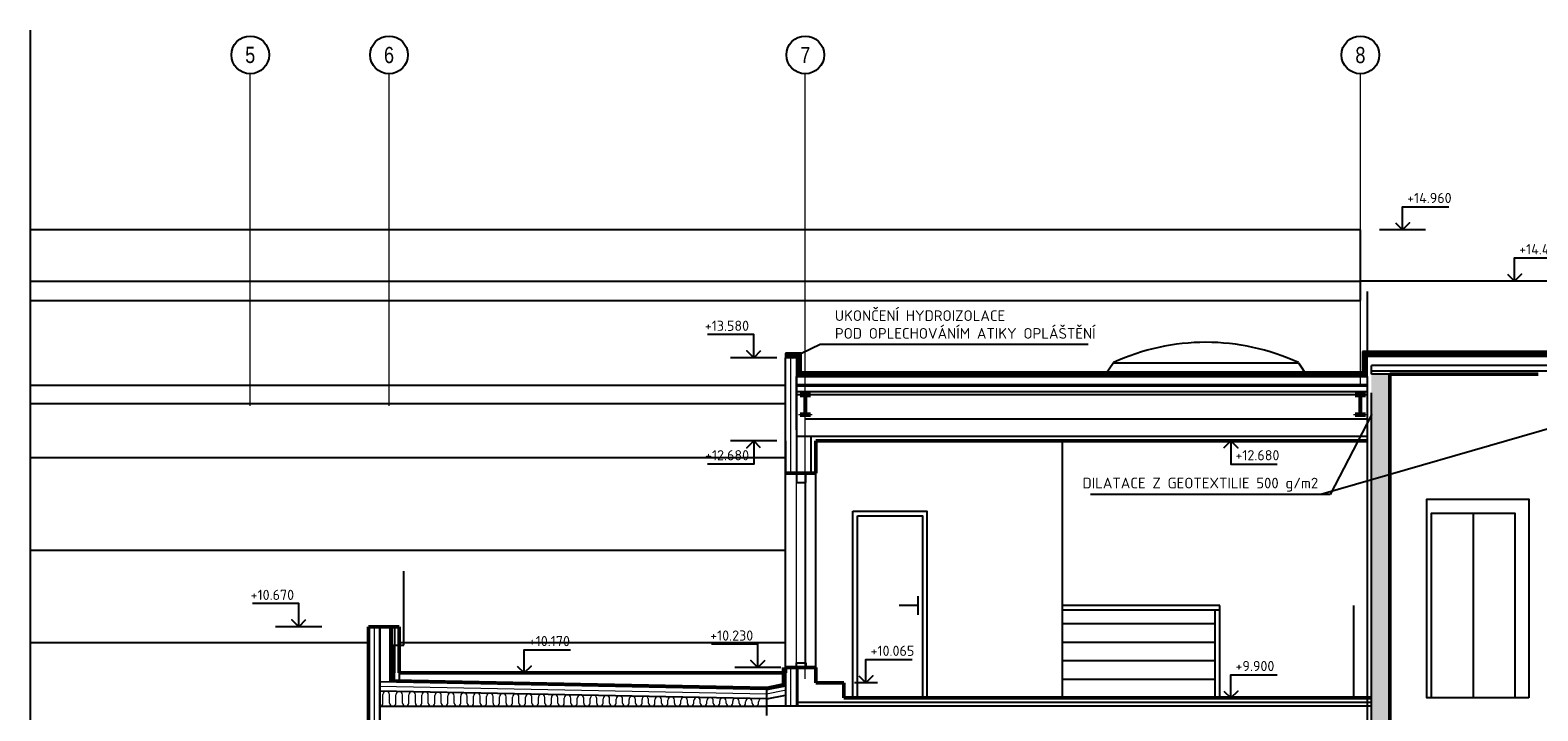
# Model space of a CAD drawing. Header units: millimetres. Extents: x -102634 to 407724, y -68883 to 155589.
# Tile 43 of 80: x 83065 to 99362, y 146542 to 153904. Entities that reach past the tile are written whole.
import ezdxf
from ezdxf.enums import TextEntityAlignment as Align
from ezdxf.lldxf.tags import DXFTag

# ---------------------------------------------------------------- set-up
doc = ezdxf.new("R2010")
doc.units = ezdxf.units.MM
doc.header["$LTSCALE"] = 20
doc.linetypes.add('IZOLACE_VODOTESNA_0.5', pattern=[30, 15, -15])
for name, color, linetype, lineweight in [('CKDVERE_POHLED', 1, 'Continuous', 18), ('CKDVERE_ZARUBNE_RAM', 7, 'Continuous', 25), ('CKIZOLACE', 7, 'Continuous', 18), ('CKRASTR', 7, 'DASHDOT', 18), ('CKRASTR_POPIS', 9, 'Continuous', 25), ('CKSTENY_PODROVINOU', 7, 'Continuous', 25), ('CKSTENY_REZ', 7, 'Continuous', 50), ('CKTEXTY_MALE', 8, 'Continuous', 18), ('CSPROFILY_REZY', 7, 'Continuous', 50), ('pohledy', 7, 'Continuous', 25), ('srafy', 7, 'Continuous', 18)]:
    doc.layers.add(name, color=color, linetype=linetype, lineweight=lineweight)
doc.layers.add('CKKOTY_VYS', color=8, linetype='Continuous', lineweight=25, plot=False)
doc.styles.add('Arial', font='arial.ttf', dxfattribs={"width": 0.8})
doc.styles.get("Standard").update_dxf_attribs({"font": 'isocpeur.ttf'})
tags = doc.linetypes.add('DASHDOT', pattern=[25.4, 12.7, -6.35, 0, -6.35]).pattern_tags.tags
tags[10:11] = [DXFTag(74, 4), DXFTag(75, 0), DXFTag(340, '0'), DXFTag(46, 0.0), DXFTag(50, 0.0), DXFTag(44, 0.0), DXFTag(45, 0.0)]
tags[8:9] = [DXFTag(74, 4), DXFTag(75, 0), DXFTag(340, '0'), DXFTag(46, 0.0), DXFTag(50, 0.0), DXFTag(44, 0.0), DXFTag(45, 0.0)]
tags[6:7] = [DXFTag(74, 4), DXFTag(75, 0), DXFTag(340, '0'), DXFTag(46, 0.0), DXFTag(50, 0.0), DXFTag(44, 0.0), DXFTag(45, 0.0)]
tags[4:5] = [DXFTag(74, 4), DXFTag(75, 0), DXFTag(340, '0'), DXFTag(46, 0.0), DXFTag(50, 0.0), DXFTag(44, 0.0), DXFTag(45, 0.0)]
tags = doc.linetypes.add('DOT', pattern=[6.35, 0, -6.35]).pattern_tags.tags
tags[6:7] = [DXFTag(74, 4), DXFTag(75, 0), DXFTag(340, '0'), DXFTag(46, 0.0), DXFTag(50, 0.0), DXFTag(44, 0.0), DXFTag(45, 0.0)]
tags[4:5] = [DXFTag(74, 4), DXFTag(75, 0), DXFTag(340, '0'), DXFTag(46, 0.0), DXFTag(50, 0.0), DXFTag(44, 0.0), DXFTag(45, 0.0)]
doc.linetypes.add('IZOLACE_POLYSTYREN_EXPANDOVANY', pattern='A,1,[224,CADKON.SHX,S=0.01,R=0,X=-0.5,Y=-1.74],-2', length=3)
doc.linetypes.add('IZOLACE_TEPELNA_U', pattern='A,0.00254,-2.54,[216,CADKON.SHX,S=2.54,R=0,X=-2.54,Y=0],-15.24,[216,CADKON.SHX,S=2.54,R=180,X=2.54,Y=0],-2.54', length=20.32254)
doc.linetypes.add('IZOLACE_TEPELNA_U_0.5', pattern='A,0.001,[221,CADKON.SHX,S=1,R=0,X=0,Y=0],-2,[221,CADKON.SHX,S=1,R=180,X=2,Y=0],-2', length=4.001)
tags = doc.linetypes.add('PRERUSENI', pattern='A,60,[100,CADKON.SHX,S=2.5,R=0,X=0,Y=0],-10', length=70).pattern_tags.tags
tags[12:13] = [DXFTag(74, 4), DXFTag(75, 0), DXFTag(340, '0'), DXFTag(46, 0.0), DXFTag(50, 0.0), DXFTag(44, 0.0), DXFTag(45, 0.0)]
doc.dimstyles.new('CADKON$7', dxfattribs={"dimscale": 100, "dimtxt": 2.5, "dimasz": 2.5, "dimexe": 1.8, "dimexo": 5, "dimgap": 0.6, "dimtad": 1, "dimrnd": 1, "dimtxsty": 'Standard', "dimblk1": 'OBLIQUE', "dimblk2": 'OBLIQUE', "dimsah": 1, "dimcen": 2.5, "dimadec": 1, "dimazin": 2, "dimtfac": 1, "dimtdec": 4, "dimtix": 1, "dimtmove": 0, "dimatfit": 3, "dimldrblk": 'DOTSMALL', "dimfxl": 5, "dimfxlon": 1, "dimtfill": 1, "dimtolj": 1, "dimarcsym": 0})

# ---------------------------------------------------------------- blocks, each defined once
blk = doc.blocks.new('*U708')
at = {"color": 0, "linetype": 'ByBlock', "lineweight": -2}
blk.add_lwpolyline([(-1.5, -1.5), (0, 0), (1.5, -1.5), (0, 0), (0, -5), (10, -5)], dxfattribs=at)
blk = doc.blocks.new('*U709')
at = {"color": 0, "linetype": 'ByBlock', "lineweight": -2}
blk.add_lwpolyline([(-1.5, 1.5), (0, 0), (1.5, 1.5), (0, 0), (0, 5), (10, 5)], dxfattribs=at)
blk = doc.blocks.new('*U710')
at = {"color": 0, "linetype": 'ByBlock', "lineweight": -2}
blk.add_lwpolyline([(-1.5, 1.5), (0, 0), (1.5, 1.5), (0, 0), (0, 5), (10, 5)], dxfattribs=at)
blk = doc.blocks.new('*U666')
at = {"color": 0, "linetype": 'ByBlock', "lineweight": -2}
blk.add_lwpolyline([(-1.5, 1.5), (0, 0), (1.5, 1.5), (0, 0), (0, 5), (10, 5)], dxfattribs=at)
blk = doc.blocks.new('*U667')
at = {"color": 0, "linetype": 'ByBlock', "lineweight": -2}
blk.add_lwpolyline([(-1.5, 1.5), (0, 0), (1.5, 1.5), (0, 0), (0, 5), (10, 5)], dxfattribs=at)
blk = doc.blocks.new('CK_S_EXT_IPEIPE220')
at = {"transparency": 33554687}
for p, q in [((-55, 110), (55, 110)), ((-55, 110), (-55, 100.8)), ((-55, 100.8), (-14.95, 100.8)), ((-2.95, -88.8), (-2.95, 88.8)), ((2.95, -88.8), (2.95, 88.8)), ((55, 100.8), (14.95, 100.8)), ((55, 110), (55, 100.8)), ((-55, -110), (-55, -100.8)), ((-55, -100.8), (-14.95, -100.8)), ((-55, -110), (55, -110)), ((55, -100.8), (14.95, -100.8)), ((55, -110), (55, -100.8))]:
    blk.add_line(p, q, dxfattribs=at)
for centre, start, end in [((-14.95, 88.8), 0, 90), ((14.95, 88.8), 90, 180), ((-14.95, -88.8), 270, 0), ((14.95, -88.8), 180, 270)]:
    blk.add_arc(centre, 12, start, end, dxfattribs=at)
blk = doc.blocks.new('*U675')
at = {"color": 0, "linetype": 'ByBlock', "lineweight": -2}
blk.add_lwpolyline([(-1.5, 1.5), (0, 0), (1.5, 1.5), (0, 0), (0, 5), (10, 5)], dxfattribs=at)
blk = doc.blocks.new('*U674')
at = {"color": 0, "linetype": 'ByBlock', "lineweight": -2}
blk.add_lwpolyline([(-1.5, 1.5), (0, 0), (1.5, 1.5), (0, 0), (0, 5), (10, 5)], dxfattribs=at)
blk = doc.blocks.new('*U899')
at = {"color": 0, "linetype": 'ByBlock', "lineweight": -2}
blk.add_lwpolyline([(-1.5, -1.5), (0, 0), (1.5, -1.5), (0, 0), (0, -5), (10, -5)], dxfattribs=at)
blk = doc.blocks.new('_OBLIQUE')
at = {"color": 0, "linetype": 'ByBlock', "transparency": 33554687}
blk.add_line((-0.5, -0.5), (0.5, 0.5), dxfattribs=at)
blk = doc.blocks.new('*U900')
at = {"color": 0, "linetype": 'ByBlock', "lineweight": -2}
blk.add_lwpolyline([(-1.5, 1.5), (0, 0), (1.5, 1.5), (0, 0), (0, 5), (10, 5)], dxfattribs=at)

msp = doc.modelspace()

# ---------------------------------------------------------------- hatches: boundary and pattern name
at = {"layer": 'srafy'}
h = msp.add_hatch(dxfattribs=at)
h.set_pattern_fill('BETON-PERLITBETON', color=256, scale=25, style=0)
h.set_pattern_definition([(45, (0, 25622.1), (-70.71068, 70.71068), []), (45, (70.71, 25622.1), (-70.71068, 70.71068), [25, -75]), (135, (123.74, 25639.78), (-70.71068, -70.71068), [50, -50]), (0, (88.39, 25675.14), (70.710678, 70.710678), [35.35534, -106.06602]), (90, (123.744, 25639.78), (-70.710678, 70.710678), [35.35534, -106.06602])])
h.paths.add_polyline_path([(97764, 150182), (97564, 150182), (97564, 135332), (97764, 135332)])

# ---------------------------------------------------------------- linework, layer by layer
at = {"layer": 'CKDVERE_POHLED'}
for p, q in [((91349, 147012), (91349, 149012)), ((91449, 147012), (91449, 149012))]:
    msp.add_line(p, q, dxfattribs=at)
at = {"layer": 'CKDVERE_ZARUBNE_RAM'}
for p, q in [((91349, 149112), (91349, 149012)), ((91349, 149012), (91449, 149012)), ((91449, 149012), (91449, 149112)), ((91349, 147062), (91449, 147062)), ((91349, 147012), (91349, 147062)), ((91449, 147062), (91449, 147012))]:
    msp.add_line(p, q, dxfattribs=at)
at = {"layer": 'CKIZOLACE'}
for p, q in [((91349, 149112), (91349, 150362)), ((87004, 147254), (86974, 147254)), ((87004, 147254), (87004, 146883)), ((87004, 147252), (87004, 146883)), ((91199, 146838), (91199, 147012)), ((91229, 146592), (91229, 147012)), ((91419, 147062), (91449, 147062)), ((86846, 146857), (86844, 146757)), ((91020, 146773), (86846, 146857)), ((87004, 146883), (91027, 146803)), ((91027, 146803), (91199, 146838)), ((86879, 146627), (86879, 146720)), ((86949, 146627), (86949, 146720)), ((87019, 146627), (87019, 146717)), ((87089, 146627), (87089, 146717)), ((87159, 146627), (87159, 146715)), ((87229, 146627), (87229, 146715)), ((87299, 146627), (87299, 146712)), ((87369, 146627), (87369, 146712)), ((87439, 146627), (87439, 146709)), ((87509, 146627), (87509, 146709)), ((87579, 146627), (87579, 146706)), ((87649, 146627), (87649, 146706)), ((87719, 146627), (87719, 146703)), ((87789, 146627), (87789, 146703)), ((87859, 146627), (87859, 146701)), ((87929, 146627), (87929, 146701)), ((87999, 146627), (87999, 146698)), ((88069, 146627), (88069, 146698)), ((88139, 146627), (88139, 146695)), ((88209, 146627), (88209, 146695)), ((88279, 146627), (88279, 146692)), ((88349, 146627), (88349, 146692)), ((88419, 146627), (88419, 146689)), ((88489, 146627), (88489, 146689)), ((88559, 146627), (88559, 146686)), ((88629, 146627), (88629, 146686)), ((88699, 146627), (88699, 146684)), ((88769, 146627), (88769, 146684)), ((88839, 146627), (88839, 146681)), ((88909, 146627), (88909, 146681)), ((88979, 146627), (88979, 146678)), ((89049, 146627), (89049, 146678)), ((89119, 146627), (89119, 146675)), ((89189, 146627), (89189, 146675)), ((91210, 146811), (91020, 146773)), ((89259, 146627), (89259, 146672)), ((89329, 146627), (89329, 146672)), ((89399, 146627), (89399, 146670)), ((89469, 146627), (89469, 146670)), ((89539, 146627), (89539, 146667)), ((89609, 146627), (89609, 146667)), ((89679, 146627), (89679, 146664)), ((89749, 146627), (89749, 146664)), ((89819, 146627), (89819, 146661)), ((89889, 146627), (89889, 146661)), ((89959, 146627), (89959, 146658)), ((90029, 146627), (90029, 146658)), ((90099, 146627), (90099, 146655)), ((90169, 146627), (90169, 146655)), ((90239, 146627), (90239, 146653)), ((90309, 146627), (90309, 146653)), ((90379, 146627), (90379, 146650)), ((90449, 146627), (90449, 146650)), ((90519, 146627), (90519, 146647)), ((90589, 146627), (90589, 146647)), ((90659, 146627), (90659, 146644)), ((90729, 146627), (90729, 146644)), ((90799, 146627), (90799, 146641)), ((90869, 146627), (90869, 146641)), ((90939, 146627), (90939, 146639))]:
    msp.add_line(p, q, dxfattribs=at)
at = {"layer": 'CKIZOLACE', "linetype": 'IZOLACE_VODOTESNA_0.5'}
for points in [[(103664, 150387, 50, 50, 0), (103519, 150387, 50, 50, 0), (103519, 150057, 50, 50, 0), (99689, 150057, 50, 50, 0), (99689, 150402, 50, 50, 0), (97491, 150402, 50, 50, 0), (97491, 150182, 50, 50, 0), (91374, 150182, 50, 50, 0), (91374, 150387, 50, 50, 0), (91229, 150387, 0, 0, 0)], [(86989, 147252, 30, 30, 0), (86989, 146869, 30, 30, 0), (91028, 146788, 30, 30, 0), (91214, 146826, 30, 30, 0), (91214, 147012, 0, 0, 0)]]:
    msp.add_lwpolyline(points, format="xyseb", dxfattribs=at)
at = {"layer": 'CKIZOLACE', "linetype": 'IZOLACE_POLYSTYREN_EXPANDOVANY', "ltscale": 3}
for points in [[(91289, 149112), (91289, 150362)], [(86784, 147452), (86784, 145782)], [(91289, 146592), (91289, 147012)]]:
    msp.add_lwpolyline(points, dxfattribs=at)
at = {"layer": 'CKIZOLACE', "linetype": 'IZOLACE_TEPELNA_U_0.5', "ltscale": 2}
msp.add_lwpolyline([(91349, 150077), (97516, 150077)], dxfattribs=at)
at = {"layer": 'CKIZOLACE', "linetype": 'IZOLACE_TEPELNA_U', "ltscale": 0.492126}
msp.add_lwpolyline([(91220, 146762), (91025, 146723), (86845, 146807)], dxfattribs=at)
at = {"layer": 'CKIZOLACE'}
for centre, start, end in [((86914, 146720), 90, 180), ((86914, 146720), 0, 90), ((87054, 146717), 90, 180), ((87054, 146717), 0, 90), ((87194, 146715), 90, 180), ((87194, 146715), 0, 90), ((87334, 146712), 90, 180), ((87334, 146712), 0, 90), ((87474, 146709), 90, 180), ((87474, 146709), 0, 90), ((87614, 146706), 90, 180), ((87614, 146706), 0, 90), ((87754, 146703), 90, 180), ((87754, 146703), 0, 90), ((87894, 146701), 90, 180), ((87894, 146701), 0, 90), ((88034, 146698), 90, 180), ((88034, 146698), 0, 90), ((88174, 146695), 90, 180), ((88174, 146695), 0, 90), ((88314, 146692), 90, 180), ((88314, 146692), 0, 90), ((88454, 146689), 90, 180), ((88454, 146689), 0, 90), ((88594, 146686), 90, 180), ((88594, 146686), 0, 90), ((88734, 146684), 90, 180), ((88734, 146684), 0, 90), ((88874, 146681), 90, 180), ((88874, 146681), 0, 90), ((89014, 146678), 90, 180), ((89014, 146678), 0, 90), ((89154, 146675), 90, 180), ((89154, 146675), 0, 90), ((89294, 146672), 90, 180), ((89294, 146672), 0, 90), ((89434, 146670), 90, 180), ((89434, 146670), 0, 90), ((89574, 146667), 90, 180), ((89574, 146667), 0, 90), ((89714, 146664), 90, 180), ((89714, 146664), 0, 90), ((89854, 146661), 90, 180), ((89854, 146661), 0, 90), ((89994, 146658), 90, 180), ((89994, 146658), 0, 90), ((90134, 146655), 90, 180), ((90134, 146655), 0, 90), ((90274, 146653), 90, 180), ((90274, 146653), 0, 90), ((90414, 146650), 90, 180), ((90414, 146650), 0, 90), ((90554, 146647), 90, 180), ((90554, 146647), 0, 90), ((90694, 146644), 90, 180), ((90694, 146644), 0, 90), ((90834, 146641), 90, 180), ((90834, 146641), 0, 90), ((86844, 146627), 270, 0), ((86984, 146627), 180, 270), ((86984, 146627), 270, 0), ((87124, 146627), 180, 270), ((87124, 146627), 270, 0), ((87264, 146627), 180, 270), ((87264, 146627), 270, 0), ((87404, 146627), 180, 270), ((87404, 146627), 270, 0), ((87544, 146627), 180, 270), ((87544, 146627), 270, 0), ((87684, 146627), 180, 270), ((87684, 146627), 270, 0), ((87824, 146627), 180, 270), ((87824, 146627), 270, 0), ((87964, 146627), 180, 270), ((87964, 146627), 270, 0), ((88104, 146627), 180, 270), ((88104, 146627), 270, 0), ((88244, 146627), 180, 270), ((88244, 146627), 270, 0), ((88384, 146627), 180, 270), ((88384, 146627), 270, 0), ((88524, 146627), 180, 270), ((88524, 146627), 270, 0), ((88664, 146627), 180, 270), ((88664, 146627), 270, 0), ((88804, 146627), 180, 270), ((88804, 146627), 270, 0), ((88944, 146627), 180, 270), ((88944, 146627), 270, 0), ((89084, 146627), 180, 270), ((89084, 146627), 270, 0), ((89224, 146627), 180, 270), ((89224, 146627), 270, 0), ((89364, 146627), 180, 270), ((89364, 146627), 270, 0), ((89504, 146627), 180, 270), ((89504, 146627), 270, 0), ((89644, 146627), 180, 270), ((89644, 146627), 270, 0), ((89784, 146627), 180, 270), ((89784, 146627), 270, 0), ((89924, 146627), 180, 270), ((89924, 146627), 270, 0), ((90064, 146627), 180, 270), ((90064, 146627), 270, 0), ((90204, 146627), 180, 270), ((90204, 146627), 270, 0), ((90344, 146627), 180, 270), ((90344, 146627), 270, 0), ((90484, 146627), 180, 270), ((90484, 146627), 270, 0), ((90624, 146627), 180, 270), ((90624, 146627), 270, 0), ((90764, 146627), 180, 270), ((90764, 146627), 270, 0), ((90904, 146627), 180, 270), ((90904, 146627), 270, 0), ((90974, 146639), 90, 180)]:
    msp.add_arc(centre, 35, start, end, dxfattribs=at)
at = {"layer": 'CKKOTY_VYS'}
for p, q in [((98149, 151744), (97649, 151744)), ((99360, 151190), (98860, 151190)), ((91136, 150362), (90636, 150362)), ((91136, 149462), (90636, 149462)), ((96168, 149462), (95918, 149462)), ((86218, 147452), (85718, 147452)), ((91181, 147012), (90681, 147012)), ((88655, 146952), (88155, 146952)), ((92224, 146847), (91974, 146847)), ((96294, 146682), (95794, 146682))]:
    msp.add_line(p, q, dxfattribs=at)
at = {"layer": 'CKRASTR'}
for p, q in [((85444, 149841), (85444, 153432)), ((86944, 149841), (86944, 153432)), ((91444, 146890), (91444, 153432)), ((97444, 150048), (97444, 153432))]:
    msp.add_line(p, q, dxfattribs=at)
at = {"layer": 'CKRASTR_POPIS'}
for centre in [(85444, 153636), (86944, 153636), (91444, 153636), (97444, 153636)]:
    msp.add_circle(centre, 204, dxfattribs=at)
at = {"layer": 'CKSTENY_PODROVINOU'}
for p, q in [((99714, 150427), (97466, 150427)), ((97466, 150427), (97466, 150207)), ((91399, 150412), (91229, 150412)), ((91229, 150412), (91229, 150362)), ((91349, 150362), (91229, 150362)), ((91349, 150362), (91229, 150362)), ((91229, 149462), (91229, 150362)), ((91349, 150362), (91349, 150157)), ((91349, 150362), (91349, 149112)), ((91399, 150207), (91399, 150412)), ((97516, 150377), (99664, 150377)), ((97516, 150157), (97516, 150377)), ((91349, 150157), (97516, 150157)), ((91349, 150157), (97516, 150157)), ((91349, 150157), (91349, 149997)), ((97466, 150207), (91399, 150207)), ((97516, 150157), (97516, 149997)), ((91349, 149997), (97516, 149997)), ((91229, 149462), (91229, 149112)), ((86844, 147452), (86724, 147452)), ((86844, 147452), (86844, 145782)), ((86844, 146857), (86844, 147452)), ((86894, 147452), (86844, 147452)), ((86874, 147452), (86844, 147452)), ((91349, 147012), (91349, 146592)), ((91359, 147012), (91359, 146592)), ((91029, 146773), (86844, 146857))]:
    msp.add_line(p, q, dxfattribs=at)
at = {"layer": 'CKSTENY_REZ'}
for p, q in [((97764, 146682), (97764, 150182)), ((99364, 150182), (97764, 150182)), ((91559, 149112), (91559, 149462)), ((91559, 149462), (97516, 149462)), ((91229, 149112), (91559, 149112)), ((86724, 147452), (86724, 145782)), ((86724, 147452), (87054, 147452)), ((87054, 147452), (87054, 146952)), ((91229, 147012), (91559, 147012)), ((91229, 146952), (91229, 147012)), ((91559, 147012), (91559, 146847)), ((87054, 146952), (91229, 146952)), ((91559, 146847), (91859, 146847)), ((91859, 146847), (91859, 146682)), ((97764, 140082), (97764, 146896)), ((91859, 146682), (97564, 146682))]:
    msp.add_line(p, q, dxfattribs=at)
at = {"layer": 'Defpoints'}
msp.add_line((91029, 146492), (91029, 146802), dxfattribs=at)
at = {"layer": 'pohledy', "linetype": 'PRERUSENI'}
for p, q in [((83065, 153904), (83065, 133719)), ((97516, 151077), (97516, 150377)), ((97516, 150157), (97516, 133972))]:
    msp.add_line(p, q, dxfattribs=at)
at = {"layer": 'pohledy'}
for p, q in [((97444, 151744), (83065, 151744)), ((97444, 150982), (97444, 151744)), ((83065, 151191), (97444, 151191)), ((103564, 151190), (97444, 151190)), ((83065, 150982), (97444, 150982)), ((94774, 150307), (94674, 150157)), ((94774, 150307), (96774, 150307)), ((96774, 150307), (96874, 150157)), ((99564, 150277), (97564, 150277)), ((97564, 150182), (97564, 150277)), ((91349, 149582), (91349, 150157)), ((99564, 150217), (97564, 150217)), ((97764, 150182), (97564, 150182)), ((83065, 150065), (91229, 150065)), ((91349, 150057), (97516, 150057)), ((91349, 149962), (97516, 149962)), ((97564, 146682), (97564, 149982)), ((97564, 146682), (97564, 149982)), ((97764, 146682), (97764, 149982)), ((83065, 149865), (91229, 149865)), ((91444, 149702), (97516, 149702)), ((91229, 146952), (91229, 149462)), ((91349, 149512), (97516, 149512)), ((91509, 149112), (91509, 149512)), ((94224, 146682), (94224, 149462)), ((91229, 147012), (91229, 149112)), ((91559, 147012), (91559, 149112)), ((98664, 148682), (98664, 146682)), ((87104, 147252), (87104, 148052)), ((92659, 147682), (92459, 147682)), ((92659, 147782), (92659, 147582)), ((95924, 147682), (94224, 147682)), ((95924, 146682), (95924, 147682)), ((97374, 146682), (97374, 147682)), ((95924, 147632), (94224, 147632)), ((95874, 146682), (95874, 147632)), ((86954, 147452), (86954, 146852)), ((86974, 147452), (86974, 146852)), ((87004, 147452), (87004, 146952)), ((95874, 147482), (94224, 147482)), ((86954, 147252), (87104, 147252)), ((95874, 147282), (94224, 147282)), ((95874, 147082), (94224, 147082)), ((86844, 145782), (86844, 146857)), ((87054, 146952), (87054, 146852)), ((91229, 146952), (91229, 146592)), ((95874, 146882), (94224, 146882)), ((91029, 146672), (86844, 146757)), ((91029, 146773), (91229, 146814)), ((91029, 146672), (91229, 146713)), ((97564, 140082), (97564, 146833)), ((86844, 146592), (91029, 146592)), ((97564, 146592), (91029, 146592)), ((97564, 146632), (91359, 146632))]:
    msp.add_line(p, q, dxfattribs=at)
at = {"layer": 'pohledy', "linetype": 'DOT'}
for p, q in [((83065, 149282), (91229, 149282)), ((83065, 148282), (91229, 148282)), ((83065, 147282), (86724, 147282)), ((87054, 147282), (91229, 147282))]:
    msp.add_line(p, q, dxfattribs=at)
at = {"layer": 'pohledy'}
for points in [[(99264, 146682), (98164, 146682), (98164, 148832), (99264, 148832)], [(91959, 148702), (92759, 148702), (92759, 146682), (91959, 146682)], [(92009, 148652), (92709, 148652), (92709, 146682), (92009, 146682)], [(99114, 146682), (98214, 146682), (98214, 148682), (99114, 148682)]]:
    msp.add_lwpolyline(points, close=True, dxfattribs=at)
msp.add_arc((95774, 148145), 2383, 65.1852, 114.8148, dxfattribs=at)

# ---------------------------------------------------------------- block references
at = {"layer": 'CKKOTY_VYS'}
ref = msp.add_blockref('*U674', (97899, 151744), dxfattribs=dict(at, xscale=50, yscale=50, zscale=50))
ref.add_attrib('Výška', '+14.960', (97949, 152034), dxfattribs={"layer": '0', "color": 0, "linetype": 'ByBlock', "lineweight": -2, "height": 110})
ref = msp.add_blockref('*U675', (99110, 151190), dxfattribs=dict(at, xscale=50, yscale=50, zscale=50))
ref.add_attrib('Výška', '+14.410', (99160, 151480), dxfattribs={"layer": '0', "color": 0, "linetype": 'ByBlock', "lineweight": -2, "height": 110})
ref = msp.add_blockref('*U709', (90886, 150362), dxfattribs=dict(at, xscale=-50, yscale=50, zscale=50))
ref.add_attrib('Výška', '+13.580', dxfattribs={"layer": '0', "color": 0, "linetype": 'ByBlock', "lineweight": -2, "height": 110}).set_placement((90836, 150652), align=Align.RIGHT)
ref = msp.add_blockref('*U708', (90886, 149462), dxfattribs=dict(at, xscale=-50, yscale=50, zscale=50))
ref.add_attrib('Výška', '+12.680', dxfattribs={"layer": '0', "color": 0, "linetype": 'ByBlock', "lineweight": -2, "height": 110}).set_placement((90836, 149252), align=Align.RIGHT)
ref = msp.add_blockref('*U899', (96043, 149462), dxfattribs=dict(at, xscale=50, yscale=50, zscale=50))
ref.add_attrib('Výška', '+12.680', (96093, 149252), dxfattribs={"layer": '0', "color": 0, "linetype": 'ByBlock', "lineweight": -2, "height": 110})
ref = msp.add_blockref('*U710', (85968, 147452), dxfattribs=dict(at, xscale=-50, yscale=50, zscale=50))
ref.add_attrib('Výška', '+10.670', dxfattribs={"layer": '0', "color": 0, "linetype": 'ByBlock', "lineweight": -2, "height": 110}).set_placement((85918, 147742), align=Align.RIGHT)
ref = msp.add_blockref('*U666', (88405, 146952), dxfattribs=dict(at, xscale=50, yscale=50, zscale=50))
ref.add_attrib('Výška', '+10.170', (88455, 147242), dxfattribs={"layer": '0', "color": 0, "linetype": 'ByBlock', "lineweight": -2, "height": 110})
ref = msp.add_blockref('*U709', (90931, 147012), dxfattribs=dict(at, xscale=-50, yscale=50, zscale=50))
ref.add_attrib('Výška', '+10.230', dxfattribs={"layer": '0', "color": 0, "linetype": 'ByBlock', "lineweight": -2, "height": 110}).set_placement((90881, 147302), align=Align.RIGHT)
ref = msp.add_blockref('*U900', (92099, 146847), dxfattribs=dict(at, xscale=50, yscale=50, zscale=50))
ref.add_attrib('Výška', '+10.065', (92149, 147137), dxfattribs={"layer": '0', "color": 0, "linetype": 'ByBlock', "lineweight": -2, "height": 110})
ref = msp.add_blockref('*U667', (96044, 146682), dxfattribs=dict(at, xscale=50, yscale=50, zscale=50))
ref.add_attrib('Výška', '+9.900', (96094, 146972), dxfattribs={"layer": '0', "color": 0, "linetype": 'ByBlock', "lineweight": -2, "height": 110})
at = {"layer": 'CSPROFILY_REZY'}
for p in [(91444, 149852), (97444, 149852)]:
    msp.add_blockref('CK_S_EXT_IPEIPE220', p, dxfattribs=at)

# ---------------------------------------------------------------- texts
at = {"layer": 'CKRASTR_POPIS', "style": 'Arial', "width": 0.8}
for s, p in [('5', (85444, 153635)), ('6', (86944, 153635)), ('7', (91444, 153635)), ('8', (97444, 153635))]:
    msp.add_text(s, height=175, dxfattribs=at).set_placement(p, align=Align.MIDDLE)
at = {"layer": 'CKTEXTY_MALE', "char_height": 115}
for s, insert, attachment_point in [('UKONČENÍ HYDROIZOLACE\\PPOD OPLECHOVÁNÍM ATIKY OPLÁŠTĚNÍ', (91764, 150567), 7), ('DILATACE Z GEOTEXTILIE 500 g/m2', (96988, 148914), 9)]:
    msp.add_mtext(s, dxfattribs=dict(at, insert=insert, attachment_point=attachment_point))

# ---------------------------------------------------------------- leaders
at = {"layer": 'CKTEXTY_MALE', "annotation_type": 0, "has_hookline": 1}
for points, override, hookline_direction, text_width in [([(91299, 150362), (91604, 150507), (91704, 150507)], {"dimtxt": 2.3, "dimasz": 1}, 0, 2737), ([(97564, 149744), (97118, 148884), (97018, 148884)], {"dimscale": 50, "dimtxt": 2.3, "dimasz": 2, "dimfxl": 1, "dimfxlon": 0}, 1, 2461)]:
    msp.add_leader(points, dimstyle='CADKON$7', override=override, dxfattribs=dict(at, hookline_direction=hookline_direction, text_width=text_width))
at = {"layer": 'CKTEXTY_MALE'}
msp.add_leader([(99564, 149617), (97018, 148884)], dimstyle='CADKON$7', override={"dimscale": 50, "dimtxt": 2.3, "dimasz": 2, "dimfxl": 1, "dimfxlon": 0}, dxfattribs=at)

doc.saveas('drawing.dxf')
